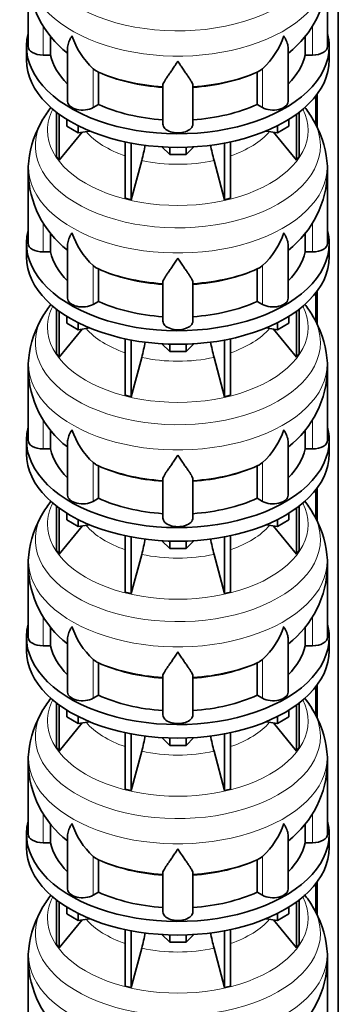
# Model space of a CAD drawing. Header units: millimetres. Extents: x 166 to 762, y -3331 to 2215.
# Tile 6 of 24: x 569 to 761, y -2725 to -2133. Entities that reach past the tile are written whole.
import ezdxf

# ---------------------------------------------------------------- set-up
doc = ezdxf.new("R2010")
doc.units = ezdxf.units.MM
doc.layers.add('LOW_134-16', color=7, linetype='Continuous')
doc.layers.add('VSI134_DIFFUSORE', color=7, linetype='Continuous')

# ---------------------------------------------------------------- blocks, each defined once
blk = doc.blocks.new('SE4')
at = {"layer": 'LOW_134-16', "color": 7, "linetype": 'Continuous', "lineweight": 35}
for p, q in [((760.76, -3064.04), (760.76, -1157.18)), ((748.01, -2177.83), (748.01, -2197.73)), ((747.26, -2178.82), (747.26, -2196.25)), ((748.01, -2296.22), (748.01, -2316.12)), ((747.26, -2297.21), (747.26, -2314.64)), ((748.01, -2414.62), (748.01, -2434.51)), ((747.26, -2415.61), (747.26, -2433.04)), ((748.01, -2533.01), (748.01, -2552.91)), ((747.26, -2534), (747.26, -2551.43)), ((748.01, -2651.4), (748.01, -2671.3)), ((747.26, -2652.39), (747.26, -2669.82))]:
    blk.add_line(p, q, dxfattribs=at)
at = {"layer": 'VSI134_DIFFUSORE', "color": 7, "linetype": 'Continuous', "lineweight": 35}
for p, q in [((574.33, -2105.96), (574.33, -2149.02)), ((754.33, -2149.02), (754.33, -2105.96)), ((587.86, -2154.22), (587.86, -2142.76)), ((740.8, -2142.77), (740.8, -2154.22)), ((573.33, -2149.02), (573.33, -2157.18)), ((583.33, -2154.22), (587.86, -2154.22)), ((598.06, -2149.92), (598.06, -2182.09)), ((730.61, -2182.09), (730.61, -2149.95)), ((740.8, -2154.22), (745.33, -2154.22)), ((755.33, -2157.18), (755.33, -2149.02)), ((614.84, -2163.47), (613.42, -2162.42)), ((616.62, -2183.91), (616.62, -2164.44)), ((712.04, -2164.44), (712.04, -2183.91)), ((715.24, -2162.42), (713.82, -2163.47)), ((655.33, -2195.79), (655.33, -2172.44)), ((673.33, -2195.79), (673.33, -2172.44)), ((613.42, -2185.76), (616.62, -2183.91)), ((712.04, -2183.91), (715.24, -2185.76)), ((591.5, -2188.69), (591.5, -2215.36)), ((593.03, -2189.83), (593.03, -2217.5)), ((735.63, -2189.83), (735.63, -2217.5)), ((737.16, -2188.69), (737.16, -2215.36)), ((597.58, -2196.95), (597.58, -2192.89)), ((731.09, -2196.95), (731.09, -2192.89)), ((593.03, -2217.5), (606.9, -2200.58)), ((604.52, -2200.95), (597.58, -2196.95)), ((604.52, -2200.95), (604.52, -2196.78)), ((611.34, -2199.9), (604.52, -2200.95)), ((724.15, -2200.95), (717.32, -2199.9)), ((721.77, -2200.58), (735.63, -2217.5)), ((724.15, -2200.95), (724.15, -2196.78)), ((731.09, -2196.95), (724.15, -2200.95)), ((632.64, -2206.43), (632.64, -2240.36)), ((636.33, -2207.17), (636.33, -2241.25)), ((692.33, -2207.17), (692.33, -2241.25)), ((696.03, -2206.43), (696.03, -2240.36)), ((659.42, -2214.08), (654.77, -2209.43)), ((659.42, -2214.08), (659.42, -2209.65)), ((673.89, -2209.43), (669.24, -2214.08)), ((669.24, -2214.08), (669.24, -2209.65)), ((591.5, -2215.36), (593.03, -2217.5)), ((636.33, -2241.25), (642.61, -2217.63)), ((669.24, -2214.08), (659.42, -2214.08)), ((686.06, -2217.63), (692.33, -2241.25)), ((735.63, -2217.5), (737.16, -2215.36)), ((574.33, -2224.36), (574.33, -2267.41)), ((754.33, -2267.41), (754.33, -2224.36)), ((632.64, -2240.36), (636.33, -2241.25)), ((692.33, -2241.25), (696.03, -2240.36)), ((587.86, -2272.61), (587.86, -2261.15)), ((740.8, -2261.16), (740.8, -2272.61)), ((573.33, -2267.41), (573.33, -2275.58)), ((583.33, -2272.61), (587.86, -2272.61)), ((598.06, -2268.32), (598.06, -2300.48)), ((730.61, -2300.48), (730.61, -2268.34)), ((740.8, -2272.61), (745.33, -2272.61)), ((755.33, -2275.58), (755.33, -2267.41)), ((614.84, -2281.86), (613.42, -2280.81)), ((616.62, -2302.31), (616.62, -2282.83)), ((712.04, -2282.83), (712.04, -2302.31)), ((715.24, -2280.81), (713.82, -2281.86)), ((655.33, -2314.18), (655.33, -2290.83)), ((673.33, -2314.18), (673.33, -2290.83)), ((613.42, -2304.15), (616.62, -2302.31)), ((712.04, -2302.31), (715.24, -2304.15)), ((591.5, -2307.08), (591.5, -2333.76)), ((593.03, -2308.23), (593.03, -2335.89)), ((735.63, -2308.23), (735.63, -2335.89)), ((737.16, -2307.08), (737.16, -2333.76)), ((597.58, -2315.34), (597.58, -2311.28)), ((731.09, -2315.34), (731.09, -2311.28)), ((593.03, -2335.89), (606.9, -2318.98)), ((604.52, -2319.34), (597.58, -2315.34)), ((604.52, -2319.34), (604.52, -2315.17)), ((611.34, -2318.29), (604.52, -2319.34)), ((724.15, -2319.34), (717.32, -2318.29)), ((721.77, -2318.98), (735.63, -2335.89)), ((724.15, -2319.34), (724.15, -2315.17)), ((731.09, -2315.34), (724.15, -2319.34)), ((632.64, -2324.83), (632.64, -2358.75)), ((636.33, -2325.57), (636.33, -2359.64)), ((692.33, -2325.57), (692.33, -2359.64)), ((696.03, -2324.83), (696.03, -2358.75)), ((659.42, -2332.48), (654.77, -2327.83)), ((659.42, -2332.48), (659.42, -2328.04)), ((673.89, -2327.83), (669.24, -2332.48)), ((669.24, -2332.48), (669.24, -2328.04)), ((591.5, -2333.76), (593.03, -2335.89)), ((636.33, -2359.64), (642.61, -2336.02)), ((669.24, -2332.48), (659.42, -2332.48)), ((686.06, -2336.02), (692.33, -2359.64)), ((735.63, -2335.89), (737.16, -2333.76)), ((574.33, -2342.75), (574.33, -2385.8)), ((754.33, -2385.8), (754.33, -2342.75)), ((632.64, -2358.75), (636.33, -2359.64)), ((692.33, -2359.64), (696.03, -2358.75)), ((587.86, -2391), (587.86, -2379.54)), ((740.8, -2379.55), (740.8, -2391)), ((573.33, -2385.8), (573.33, -2393.97)), ((583.33, -2391), (587.86, -2391)), ((598.06, -2386.71), (598.06, -2418.87)), ((730.61, -2418.87), (730.61, -2386.73)), ((740.8, -2391), (745.33, -2391)), ((755.33, -2393.97), (755.33, -2385.8)), ((614.84, -2400.25), (613.42, -2399.2)), ((616.62, -2420.7), (616.62, -2401.22)), ((712.04, -2401.22), (712.04, -2420.7)), ((715.24, -2399.2), (713.82, -2400.25)), ((655.33, -2432.57), (655.33, -2409.22)), ((673.33, -2432.57), (673.33, -2409.22)), ((613.42, -2422.55), (616.62, -2420.7)), ((712.04, -2420.7), (715.24, -2422.55)), ((591.5, -2425.47), (591.5, -2452.15)), ((593.03, -2426.62), (593.03, -2454.28)), ((735.63, -2426.62), (735.63, -2454.28)), ((737.16, -2425.47), (737.16, -2452.15)), ((597.58, -2433.73), (597.58, -2429.67)), ((731.09, -2433.73), (731.09, -2429.67)), ((593.03, -2454.28), (606.9, -2437.37)), ((604.52, -2437.74), (597.58, -2433.73)), ((604.52, -2437.74), (604.52, -2433.56)), ((611.34, -2436.68), (604.52, -2437.74)), ((724.15, -2437.74), (717.32, -2436.68)), ((721.77, -2437.37), (735.63, -2454.28)), ((724.15, -2437.74), (724.15, -2433.56)), ((731.09, -2433.73), (724.15, -2437.74)), ((632.64, -2443.22), (632.64, -2477.15)), ((636.33, -2443.96), (636.33, -2478.03)), ((692.33, -2443.96), (692.33, -2478.03)), ((696.03, -2443.22), (696.03, -2477.15)), ((659.42, -2450.87), (654.77, -2446.22)), ((659.42, -2450.87), (659.42, -2446.43)), ((673.89, -2446.22), (669.24, -2450.87)), ((669.24, -2450.87), (669.24, -2446.43)), ((591.5, -2452.15), (593.03, -2454.28)), ((636.33, -2478.03), (642.61, -2454.41)), ((669.24, -2450.87), (659.42, -2450.87)), ((686.06, -2454.41), (692.33, -2478.03)), ((735.63, -2454.28), (737.16, -2452.15)), ((574.33, -2461.14), (574.33, -2504.2)), ((754.33, -2504.2), (754.33, -2461.14)), ((632.64, -2477.15), (636.33, -2478.03)), ((692.33, -2478.03), (696.03, -2477.15)), ((587.86, -2509.39), (587.86, -2497.93)), ((740.8, -2497.94), (740.8, -2509.39)), ((573.33, -2504.2), (573.33, -2512.36)), ((583.33, -2509.39), (587.86, -2509.39)), ((598.06, -2505.1), (598.06, -2537.26)), ((730.61, -2537.26), (730.61, -2505.12)), ((740.8, -2509.39), (745.33, -2509.39)), ((755.33, -2512.36), (755.33, -2504.2)), ((614.84, -2518.64), (613.42, -2517.59)), ((616.62, -2539.09), (616.62, -2519.61)), ((712.04, -2519.61), (712.04, -2539.09)), ((715.24, -2517.59), (713.82, -2518.64)), ((655.33, -2550.96), (655.33, -2527.61)), ((673.33, -2550.96), (673.33, -2527.61)), ((613.42, -2540.94), (616.62, -2539.09)), ((712.04, -2539.09), (715.24, -2540.94)), ((591.5, -2543.86), (591.5, -2570.54)), ((593.03, -2545.01), (593.03, -2572.67)), ((735.63, -2545.01), (735.63, -2572.67)), ((737.16, -2543.86), (737.16, -2570.54)), ((597.58, -2552.12), (597.58, -2548.07)), ((731.09, -2552.12), (731.09, -2548.07)), ((593.03, -2572.67), (606.9, -2555.76)), ((604.52, -2556.13), (597.58, -2552.12)), ((604.52, -2556.13), (604.52, -2551.95)), ((611.34, -2555.07), (604.52, -2556.13)), ((724.15, -2556.13), (717.32, -2555.07)), ((721.77, -2555.76), (735.63, -2572.67)), ((724.15, -2556.13), (724.15, -2551.95)), ((731.09, -2552.12), (724.15, -2556.13)), ((632.64, -2561.61), (632.64, -2595.54)), ((636.33, -2562.35), (636.33, -2596.42)), ((692.33, -2562.35), (692.33, -2596.42)), ((696.03, -2561.61), (696.03, -2595.54)), ((659.42, -2569.26), (654.77, -2564.61)), ((659.42, -2569.26), (659.42, -2564.82)), ((673.89, -2564.61), (669.24, -2569.26)), ((669.24, -2569.26), (669.24, -2564.82)), ((591.5, -2570.54), (593.03, -2572.67)), ((636.33, -2596.42), (642.61, -2572.8)), ((669.24, -2569.26), (659.42, -2569.26)), ((686.06, -2572.8), (692.33, -2596.42)), ((735.63, -2572.67), (737.16, -2570.54)), ((574.33, -2579.53), (574.33, -2622.59)), ((754.33, -2622.59), (754.33, -2579.53)), ((632.64, -2595.54), (636.33, -2596.42)), ((692.33, -2596.42), (696.03, -2595.54)), ((587.86, -2627.78), (587.86, -2616.33)), ((740.8, -2616.33), (740.8, -2627.78)), ((573.33, -2622.59), (573.33, -2630.75)), ((583.33, -2627.78), (587.86, -2627.78)), ((598.06, -2623.49), (598.06, -2655.66)), ((730.61, -2655.66), (730.61, -2623.52)), ((740.8, -2627.78), (745.33, -2627.78)), ((755.33, -2630.75), (755.33, -2622.59)), ((614.84, -2637.03), (613.42, -2635.98)), ((616.62, -2657.48), (616.62, -2638)), ((712.04, -2638), (712.04, -2657.48)), ((715.24, -2635.98), (713.82, -2637.03)), ((655.33, -2669.35), (655.33, -2646.01)), ((673.33, -2669.35), (673.33, -2646.01)), ((613.42, -2659.33), (616.62, -2657.48)), ((712.04, -2657.48), (715.24, -2659.33)), ((591.5, -2662.25), (591.5, -2688.93)), ((593.03, -2663.4), (593.03, -2691.07)), ((735.63, -2663.4), (735.63, -2691.07)), ((737.16, -2662.25), (737.16, -2688.93)), ((597.58, -2670.51), (597.58, -2666.46)), ((731.09, -2670.51), (731.09, -2666.46)), ((593.03, -2691.07), (606.9, -2674.15)), ((604.52, -2674.52), (597.58, -2670.51)), ((604.52, -2674.52), (604.52, -2670.35)), ((611.34, -2673.46), (604.52, -2674.52)), ((724.15, -2674.52), (717.32, -2673.46)), ((721.77, -2674.15), (735.63, -2691.07)), ((724.15, -2674.52), (724.15, -2670.35)), ((731.09, -2670.51), (724.15, -2674.52)), ((632.64, -2680), (632.64, -2713.93)), ((636.33, -2680.74), (636.33, -2714.81)), ((692.33, -2680.74), (692.33, -2714.81)), ((696.03, -2680), (696.03, -2713.93)), ((659.42, -2687.65), (654.77, -2683)), ((659.42, -2687.65), (659.42, -2683.22)), ((673.89, -2683), (669.24, -2687.65)), ((669.24, -2687.65), (669.24, -2683.22)), ((591.5, -2688.93), (593.03, -2691.07)), ((636.33, -2714.81), (642.61, -2691.19)), ((669.24, -2687.65), (659.42, -2687.65)), ((686.06, -2691.19), (692.33, -2714.81)), ((735.63, -2691.07), (737.16, -2688.93)), ((574.33, -2697.92), (574.33, -2740.98)), ((754.33, -2740.98), (754.33, -2697.92)), ((632.64, -2713.93), (636.33, -2714.81)), ((692.33, -2714.81), (696.03, -2713.93))]:
    blk.add_line(p, q, dxfattribs=at)
at = {"layer": 'VSI134_DIFFUSORE', "color": 4, "linetype": 'Continuous', "lineweight": 9}
for p, q in [((583.33, -2154.22), (583.33, -2136.41)), ((745.33, -2154.22), (745.33, -2136.42)), ((613.42, -2185.76), (613.42, -2162.42)), ((715.24, -2185.76), (715.24, -2162.42)), ((583.33, -2272.61), (583.33, -2254.8)), ((745.33, -2272.61), (745.33, -2254.81)), ((613.42, -2304.15), (613.42, -2280.81)), ((715.24, -2304.15), (715.24, -2280.81)), ((583.33, -2391), (583.33, -2373.2)), ((745.33, -2391), (745.33, -2373.2)), ((613.42, -2422.55), (613.42, -2399.2)), ((715.24, -2422.55), (715.24, -2399.2)), ((583.33, -2509.39), (583.33, -2491.59)), ((745.33, -2509.39), (745.33, -2491.6)), ((613.42, -2540.94), (613.42, -2517.59)), ((715.24, -2540.94), (715.24, -2517.59)), ((583.33, -2627.78), (583.33, -2609.98)), ((745.33, -2627.78), (745.33, -2609.99)), ((613.42, -2659.33), (613.42, -2635.98)), ((715.24, -2659.33), (715.24, -2635.98))]:
    blk.add_line(p, q, dxfattribs=at)
at = {"layer": 'VSI134_DIFFUSORE', "color": 7, "linetype": 'Continuous', "lineweight": 35}
for centre, radius, start, end in [((635.65, -2104.79), 61.28, 181.31393, 231.99734), ((693.18, -2104.92), 61.06, 307.95465, 359.01897), ((645.92, -2127.46), 47.73, 198.63732, 227.08568), ((682.74, -2127.46), 47.73, 312.91434, 341.36277), ((622.75, -2151.08), 14.7, 237.45087, 245.35655), ((705.91, -2151.08), 14.7, 294.64345, 302.54913), ((642.41, -2227.57), 68.62, 142.4181, 149.54128), ((684.8, -2228.89), 70.59, 30.92645, 37.90303), ((636.04, -2224.57), 61.62, 148.94148, 173.80604), ((693.03, -2224.22), 61.14, 5.92557, 31.17693), ((552.76, -2193.31), 93.08, 344.85704, 350.81094), ((774.59, -2193.52), 91.75, 189.18097, 195.23149), ((611.85, -2223.54), 37.48, 171.39319, 181.60627), ((727.49, -2222.75), 26.8, 356.563, 10.38276), ((635.65, -2223.18), 61.28, 181.31393, 231.99734), ((693.18, -2223.31), 61.06, 307.95465, 359.01897), ((645.92, -2245.85), 47.73, 198.63732, 227.08568), ((682.74, -2245.85), 47.73, 312.91434, 341.36277), ((622.75, -2269.47), 14.7, 237.45087, 245.35655), ((705.91, -2269.47), 14.7, 294.64345, 302.54913), ((642.41, -2345.96), 68.62, 142.4181, 149.54128), ((684.8, -2347.28), 70.59, 30.92645, 37.90303), ((636.04, -2342.97), 61.62, 148.94148, 173.80604), ((693.03, -2342.62), 61.14, 5.92557, 31.17693), ((552.76, -2311.7), 93.08, 344.85704, 350.81094), ((774.59, -2311.91), 91.75, 189.18097, 195.23149), ((611.85, -2341.93), 37.48, 171.39319, 181.60627), ((727.49, -2341.14), 26.8, 356.563, 10.38276), ((635.65, -2341.57), 61.28, 181.31393, 231.99734), ((693.18, -2341.71), 61.06, 307.95465, 359.01897), ((645.92, -2364.24), 47.73, 198.63732, 227.08568), ((682.74, -2364.24), 47.73, 312.91434, 341.36277), ((622.75, -2387.86), 14.7, 237.45087, 245.35655), ((705.91, -2387.86), 14.7, 294.64345, 302.54913), ((642.41, -2464.35), 68.62, 142.4181, 149.54128), ((684.8, -2465.68), 70.59, 30.92645, 37.90303), ((636.04, -2461.36), 61.62, 148.94148, 173.80604), ((693.03, -2461.01), 61.14, 5.92557, 31.17693), ((552.76, -2430.1), 93.08, 344.85704, 350.81094), ((774.59, -2430.3), 91.75, 189.18097, 195.23149), ((611.85, -2460.32), 37.48, 171.39319, 181.60627), ((727.49, -2459.54), 26.8, 356.563, 10.38276), ((635.65, -2459.97), 61.28, 181.31393, 231.99734), ((693.18, -2460.1), 61.06, 307.95465, 359.01897), ((645.92, -2482.63), 47.73, 198.63732, 227.08568), ((682.74, -2482.63), 47.73, 312.91434, 341.36277), ((622.75, -2506.25), 14.7, 237.45087, 245.35655), ((705.91, -2506.25), 14.7, 294.64345, 302.54913), ((642.41, -2582.74), 68.62, 142.4181, 149.54128), ((684.8, -2584.07), 70.59, 30.92645, 38.04044), ((636.04, -2579.75), 61.62, 148.94148, 173.80604), ((693.03, -2579.4), 61.14, 5.92557, 31.17693), ((552.76, -2548.49), 93.08, 344.85704, 350.81094), ((774.59, -2548.7), 91.75, 189.18097, 195.23149), ((611.85, -2578.71), 37.48, 171.39319, 181.60627), ((727.49, -2577.93), 26.8, 356.563, 10.38276), ((635.65, -2578.36), 61.28, 181.31393, 231.99734), ((693.18, -2578.49), 61.06, 307.95465, 359.01897), ((645.92, -2601.03), 47.73, 198.63732, 227.08568), ((682.74, -2601.03), 47.73, 312.91434, 341.36277), ((622.75, -2624.64), 14.7, 237.45087, 245.35655), ((705.91, -2624.64), 14.7, 294.64345, 302.54913), ((642.41, -2701.13), 68.62, 142.4181, 149.54128), ((684.8, -2702.46), 70.59, 30.92645, 38.04044), ((636.04, -2698.14), 61.62, 148.94148, 173.80604), ((693.03, -2697.79), 61.14, 5.92557, 31.17693), ((552.76, -2666.88), 93.08, 344.85704, 350.81094), ((774.59, -2667.09), 91.75, 189.18097, 195.23149), ((611.85, -2697.1), 37.48, 171.39319, 181.60627), ((727.49, -2696.32), 26.8, 356.563, 10.38276), ((635.65, -2696.75), 61.28, 181.31393, 231.99734), ((693.18, -2696.88), 61.06, 307.95465, 359.01897)]:
    blk.add_arc(centre, radius, start, end, dxfattribs=at)
at = {"layer": 'VSI134_DIFFUSORE', "color": 4, "linetype": 'Continuous', "lineweight": 9}
for centre, major_axis, start_param, end_param in [((664.33, -2090.25), (85.67, 0), 2.814744, 6.283185), ((664.33, -2103), (-89.83, 0), 0, 3.208925), ((664.33, -2127.55), (-79.5, 0), 0.898849, 1.457346), ((664.33, -2127.55), (79.5, 0), 4.82584, 5.384336), ((664.33, -2199.45), (-78.3, 0), 0, 3.425204), ((664.33, -2199.45), (-78.3, 0), 5.999574, 6.283185), ((664.33, -2208.64), (85.67, 0), 2.814744, 6.283185), ((664.33, -2208.64), (85.67, 0), 0, 0.328778), ((664.33, -2184.33), (-61.63, 0), 0.463231, 1.030574), ((664.33, -2184.33), (61.63, 0), 5.252612, 5.819954), ((664.33, -2221.39), (-89.83, 0), 0, 3.208925), ((664.33, -2221.39), (-89.83, 0), 6.216038, 6.283185), ((664.33, -2184.33), (-61.63, 0), 1.210556, 1.931037), ((664.33, -2245.94), (-79.5, 0), 0.898849, 1.457346), ((664.33, -2245.94), (79.5, 0), 4.82584, 5.384336), ((664.33, -2317.84), (-78.3, 0), 0, 3.425204), ((664.33, -2317.84), (-78.3, 0), 5.999574, 6.283185), ((664.33, -2327.03), (85.67, 0), 2.814744, 6.283185), ((664.33, -2327.03), (85.67, 0), 0, 0.328778), ((664.33, -2302.72), (-61.63, 0), 0.463231, 1.030574), ((664.33, -2302.72), (61.63, 0), 5.252612, 5.819954), ((664.33, -2339.79), (-89.83, 0), 0, 3.208925), ((664.33, -2339.79), (-89.83, 0), 6.216038, 6.283185), ((664.33, -2302.72), (-61.63, 0), 1.210556, 1.931037), ((664.33, -2364.33), (-79.5, 0), 0.898849, 1.457346), ((664.33, -2364.33), (79.5, 0), 4.82584, 5.384336), ((664.33, -2436.23), (-78.3, 0), 0, 3.425204), ((664.33, -2436.23), (-78.3, 0), 5.999574, 6.283185), ((664.33, -2445.42), (85.67, 0), 2.814744, 6.283185), ((664.33, -2445.42), (85.67, 0), 0, 0.328778), ((664.33, -2421.11), (-61.63, 0), 0.463231, 1.030574), ((664.33, -2421.11), (61.63, 0), 5.252612, 5.819954), ((664.33, -2458.18), (-89.83, 0), 0, 3.208925), ((664.33, -2458.18), (-89.83, 0), 6.216038, 6.283185), ((664.33, -2421.11), (-61.63, 0), 1.210556, 1.931037), ((664.33, -2482.72), (-79.5, 0), 0.898849, 1.457346), ((664.33, -2482.72), (79.5, 0), 4.82584, 5.384336), ((664.33, -2554.62), (-78.3, 0), 0, 3.425204), ((664.33, -2554.62), (-78.3, 0), 5.999574, 6.283185), ((664.33, -2563.81), (85.67, 0), 2.814744, 6.283185), ((664.33, -2563.81), (85.67, 0), 0, 0.328778), ((664.33, -2539.5), (-61.63, 0), 0.463231, 1.030574), ((664.33, -2539.5), (61.63, 0), 5.252612, 5.819954), ((664.33, -2576.57), (-89.83, 0), 0, 3.208925), ((664.33, -2576.57), (-89.83, 0), 6.216038, 6.283185), ((664.33, -2539.5), (-61.63, 0), 1.210556, 1.931037), ((664.33, -2601.11), (-79.5, 0), 0.898849, 1.457346), ((664.33, -2601.11), (79.5, 0), 4.82584, 5.384336), ((664.33, -2673.01), (-78.3, 0), 0, 3.425204), ((664.33, -2673.01), (-78.3, 0), 5.999574, 6.283185), ((664.33, -2682.21), (85.67, 0), 2.814744, 6.283185), ((664.33, -2682.21), (85.67, 0), 0, 0.328778), ((664.33, -2657.9), (-61.63, 0), 0.463231, 1.030574), ((664.33, -2657.9), (61.63, 0), 5.252612, 5.819954), ((664.33, -2694.96), (-89.83, 0), 0, 3.208925), ((664.33, -2694.96), (-89.83, 0), 6.216038, 6.283185), ((664.33, -2657.9), (-61.63, 0), 1.210556, 1.931037)]:
    blk.add_ellipse(centre, major_axis=major_axis, ratio=0.57735, start_param=start_param, end_param=end_param, dxfattribs=at)
at = {"layer": 'VSI134_DIFFUSORE', "color": 7, "linetype": 'Continuous', "lineweight": 35}
for centre, major_axis, start_param, end_param in [((664.33, -2149.02), (91, 0), 2.993207, 6.283185), ((664.33, -2149.02), (91, 0), 0, 0.148386), ((583.33, -2149.02), (9, 0), 3.141593, 4.712389), ((664.33, -2149.02), (-77, 0), 0.117151, 0.534109), ((664.33, -2149.02), (77, 0), 5.749077, 6.166034), ((745.33, -2149.02), (-9, 0), 1.570796, 3.141593), ((664.33, -2157.18), (-91, 0), 0, 3.141593), ((664.33, -2129.54), (-77, 0), 0.902549, 1.453645), ((664.33, -2129.54), (77, 0), 4.82954, 5.380636), ((607.06, -2182.09), (9, 0), 3.141593, 5.497787), ((664.33, -2149.02), (-77, 0), 0.902549, 1.453645), ((664.33, -2149.02), (77, 0), 4.82954, 5.380636), ((721.61, -2182.09), (-9, 0), 0.785398, 3.141593), ((664.33, -2195.79), (-9, 0), 0, 3.141593), ((664.33, -2267.41), (91, 0), 2.993207, 6.283185), ((664.33, -2267.41), (91, 0), 0, 0.148386), ((583.33, -2267.41), (9, 0), 3.141593, 4.712389), ((664.33, -2267.41), (-77, 0), 0.117151, 0.534109), ((664.33, -2267.41), (77, 0), 5.749077, 6.166034), ((745.33, -2267.41), (-9, 0), 1.570796, 3.141593), ((664.33, -2275.58), (-91, 0), 0, 3.141593), ((664.33, -2247.94), (-77, 0), 0.902549, 1.453645), ((664.33, -2247.94), (77, 0), 4.82954, 5.380636), ((607.06, -2300.48), (9, 0), 3.141593, 5.497787), ((664.33, -2267.41), (-77, 0), 0.902549, 1.453645), ((664.33, -2267.41), (77, 0), 4.82954, 5.380636), ((721.61, -2300.48), (-9, 0), 0.785398, 3.141593), ((664.33, -2314.18), (-9, 0), 0, 3.141593), ((664.33, -2385.8), (91, 0), 2.993207, 6.283185), ((664.33, -2385.8), (91, 0), 0, 0.148386), ((583.33, -2385.8), (9, 0), 3.141593, 4.712389), ((664.33, -2385.8), (-77, 0), 0.117151, 0.534109), ((664.33, -2385.8), (77, 0), 5.749077, 6.166034), ((745.33, -2385.8), (-9, 0), 1.570796, 3.141593), ((664.33, -2393.97), (-91, 0), 0, 3.141593), ((664.33, -2366.33), (-77, 0), 0.902549, 1.453645), ((664.33, -2366.33), (77, 0), 4.82954, 5.380636), ((607.06, -2418.87), (9, 0), 3.141593, 5.497787), ((664.33, -2385.8), (-77, 0), 0.902549, 1.453645), ((664.33, -2385.8), (77, 0), 4.82954, 5.380636), ((721.61, -2418.87), (-9, 0), 0.785398, 3.141593), ((664.33, -2432.57), (-9, 0), 0, 3.141593), ((664.33, -2504.2), (91, 0), 2.993207, 6.283185), ((664.33, -2504.2), (91, 0), 0, 0.148386), ((583.33, -2504.2), (9, 0), 3.141593, 4.712389), ((664.33, -2504.2), (-77, 0), 0.117151, 0.534109), ((664.33, -2504.2), (77, 0), 5.749077, 6.166034), ((745.33, -2504.2), (-9, 0), 1.570796, 3.141593), ((664.33, -2512.36), (-91, 0), 0, 3.141593), ((664.33, -2484.72), (-77, 0), 0.902549, 1.453645), ((664.33, -2484.72), (77, 0), 4.82954, 5.380636), ((607.06, -2537.26), (9, 0), 3.141593, 5.497787), ((664.33, -2504.2), (-77, 0), 0.902549, 1.453645), ((664.33, -2504.2), (77, 0), 4.82954, 5.380636), ((721.61, -2537.26), (-9, 0), 0.785398, 3.141593), ((664.33, -2550.96), (-9, 0), 0, 3.141593), ((664.33, -2622.59), (91, 0), 2.993207, 6.283185), ((664.33, -2622.59), (91, 0), 0, 0.148386), ((583.33, -2622.59), (9, 0), 3.141593, 4.712389), ((664.33, -2622.59), (-77, 0), 0.117151, 0.534109), ((664.33, -2622.59), (77, 0), 5.749077, 6.166034), ((745.33, -2622.59), (-9, 0), 1.570796, 3.141593), ((664.33, -2630.75), (-91, 0), 0, 3.141593), ((664.33, -2603.11), (-77, 0), 0.902549, 1.453645), ((664.33, -2603.11), (77, 0), 4.82954, 5.380636), ((607.06, -2655.66), (9, 0), 3.141593, 5.497787), ((664.33, -2622.59), (-77, 0), 0.902549, 1.453645), ((664.33, -2622.59), (77, 0), 4.82954, 5.380636), ((721.61, -2655.66), (-9, 0), 0.785398, 3.141593), ((664.33, -2669.35), (-9, 0), 0, 3.141593)]:
    blk.add_ellipse(centre, major_axis=major_axis, ratio=0.57735, start_param=start_param, end_param=end_param, dxfattribs=at)
for points, knots in [([(598.06, -2149.95), (598.06, -2149.79), (598.06, -2149.63), (598.15, -2148.45), (598.43, -2147.4), (599.1, -2145.72), (599.37, -2145.15), (599.82, -2144.26), (599.98, -2143.96), (600.24, -2143.5), (600.37, -2143.26), (600.51, -2143.03), (600.6, -2142.87), (600.65, -2142.79), (600.69, -2142.71)], [0.4600931, 0.4600931, 0.4600931, 0.4600931, 0.5, 0.5, 0.75, 0.75, 0.875, 0.875, 0.9375, 0.9375, 0.96875, 0.984375, 0.984375, 1, 1, 1, 1]), ([(730.61, -2149.96), (730.61, -2149.8), (730.6, -2149.65), (730.56, -2148.99), (730.47, -2148.47), (730.2, -2147.41), (730.02, -2146.86), (729.57, -2145.74), (729.3, -2145.16), (728.84, -2144.26), (728.68, -2143.96), (728.43, -2143.5), (728.34, -2143.34), (728.16, -2143.03), (728.07, -2142.87), (727.97, -2142.71)], [0.4604904, 0.4604904, 0.4604904, 0.4604904, 0.5, 0.5, 0.625, 0.625, 0.75, 0.75, 0.875, 0.875, 0.9375, 0.9375, 0.96875, 0.96875, 1, 1, 1, 1]), ([(664.33, -2157.93), (664.2, -2158.14), (664.07, -2158.36), (663.8, -2158.78), (663.67, -2158.98), (663.27, -2159.6), (663.01, -2160.01), (662.22, -2161.2), (661.7, -2161.96), (660.69, -2163.44), (660.19, -2164.15), (659.25, -2165.5), (658.8, -2166.15), (657.95, -2167.37), (657.55, -2167.95), (657.01, -2168.77), (656.84, -2169.03), (656.52, -2169.55), (656.37, -2169.8), (655.96, -2170.52), (655.73, -2170.96), (655.42, -2171.76), (655.33, -2172.12), (655.33, -2172.44)], [0, 0, 0, 0, 0.03125, 0.03125, 0.0625, 0.0625, 0.125, 0.125, 0.25, 0.25, 0.375, 0.375, 0.5, 0.5, 0.625, 0.625, 0.6875, 0.6875, 0.75, 0.75, 0.875, 0.875, 1, 1, 1, 1]), ([(673.33, -2172.44), (673.33, -2172.12), (673.24, -2171.76), (672.93, -2170.96), (672.71, -2170.52), (672.3, -2169.8), (672.15, -2169.55), (671.82, -2169.04), (671.65, -2168.77), (671.11, -2167.95), (670.72, -2167.37), (669.87, -2166.15), (669.42, -2165.51), (668.47, -2164.16), (667.98, -2163.44), (666.96, -2161.97), (666.45, -2161.2), (665.66, -2160.01), (665.4, -2159.6), (665, -2158.98), (664.86, -2158.78), (664.6, -2158.36), (664.46, -2158.14), (664.33, -2157.93)], [0, 0, 0, 0, 0.125, 0.125, 0.25, 0.25, 0.3125, 0.3125, 0.375, 0.375, 0.5, 0.5, 0.625, 0.625, 0.75, 0.75, 0.875, 0.875, 0.9375, 0.9375, 0.96875, 0.96875, 1, 1, 1, 1]), ([(598.06, -2268.34), (598.06, -2268.18), (598.06, -2268.02), (598.15, -2266.84), (598.43, -2265.79), (599.1, -2264.12), (599.37, -2263.54), (599.82, -2262.65), (599.98, -2262.35), (600.24, -2261.89), (600.37, -2261.66), (600.51, -2261.42), (600.6, -2261.26), (600.65, -2261.18), (600.69, -2261.1)], [0.4600931, 0.4600931, 0.4600931, 0.4600931, 0.5, 0.5, 0.75, 0.75, 0.875, 0.875, 0.9375, 0.9375, 0.96875, 0.984375, 0.984375, 1, 1, 1, 1]), ([(730.61, -2268.35), (730.61, -2268.2), (730.6, -2268.04), (730.56, -2267.38), (730.47, -2266.87), (730.2, -2265.81), (730.02, -2265.26), (729.57, -2264.13), (729.3, -2263.55), (728.84, -2262.65), (728.68, -2262.35), (728.43, -2261.89), (728.34, -2261.73), (728.16, -2261.42), (728.07, -2261.26), (727.97, -2261.1)], [0.4604904, 0.4604904, 0.4604904, 0.4604904, 0.5, 0.5, 0.625, 0.625, 0.75, 0.75, 0.875, 0.875, 0.9375, 0.9375, 0.96875, 0.96875, 1, 1, 1, 1]), ([(664.33, -2276.32), (664.2, -2276.54), (664.07, -2276.75), (663.8, -2277.17), (663.67, -2277.38), (663.27, -2277.99), (663.01, -2278.4), (662.22, -2279.59), (661.7, -2280.35), (660.69, -2281.83), (660.19, -2282.54), (659.25, -2283.9), (658.8, -2284.54), (657.95, -2285.76), (657.55, -2286.34), (657.01, -2287.16), (656.84, -2287.43), (656.52, -2287.94), (656.37, -2288.19), (655.96, -2288.91), (655.73, -2289.35), (655.42, -2290.15), (655.33, -2290.51), (655.33, -2290.83)], [0, 0, 0, 0, 0.03125, 0.03125, 0.0625, 0.0625, 0.125, 0.125, 0.25, 0.25, 0.375, 0.375, 0.5, 0.5, 0.625, 0.625, 0.6875, 0.6875, 0.75, 0.75, 0.875, 0.875, 1, 1, 1, 1]), ([(673.33, -2290.83), (673.33, -2290.51), (673.24, -2290.15), (672.93, -2289.35), (672.71, -2288.91), (672.3, -2288.19), (672.15, -2287.94), (671.82, -2287.43), (671.65, -2287.16), (671.11, -2286.34), (670.72, -2285.76), (669.87, -2284.54), (669.42, -2283.9), (668.47, -2282.55), (667.98, -2281.84), (666.96, -2280.36), (666.45, -2279.59), (665.66, -2278.4), (665.4, -2277.99), (665, -2277.38), (664.86, -2277.17), (664.6, -2276.75), (664.46, -2276.54), (664.33, -2276.32)], [0, 0, 0, 0, 0.125, 0.125, 0.25, 0.25, 0.3125, 0.3125, 0.375, 0.375, 0.5, 0.5, 0.625, 0.625, 0.75, 0.75, 0.875, 0.875, 0.9375, 0.9375, 0.96875, 0.96875, 1, 1, 1, 1]), ([(598.06, -2386.73), (598.06, -2386.57), (598.06, -2386.41), (598.15, -2385.23), (598.43, -2384.18), (599.1, -2382.51), (599.37, -2381.93), (599.82, -2381.04), (599.98, -2380.74), (600.24, -2380.28), (600.37, -2380.05), (600.51, -2379.81), (600.6, -2379.66), (600.65, -2379.57), (600.69, -2379.5)], [0.4600931, 0.4600931, 0.4600931, 0.4600931, 0.5, 0.5, 0.75, 0.75, 0.875, 0.875, 0.9375, 0.9375, 0.96875, 0.984375, 0.984375, 1, 1, 1, 1]), ([(730.61, -2386.74), (730.61, -2386.59), (730.6, -2386.43), (730.56, -2385.77), (730.47, -2385.26), (730.2, -2384.2), (730.02, -2383.65), (729.57, -2382.52), (729.3, -2381.94), (728.84, -2381.05), (728.68, -2380.74), (728.43, -2380.28), (728.34, -2380.13), (728.16, -2379.81), (728.07, -2379.65), (727.97, -2379.5)], [0.4604904, 0.4604904, 0.4604904, 0.4604904, 0.5, 0.5, 0.625, 0.625, 0.75, 0.75, 0.875, 0.875, 0.9375, 0.9375, 0.96875, 0.96875, 1, 1, 1, 1]), ([(664.33, -2394.72), (664.2, -2394.93), (664.07, -2395.14), (663.8, -2395.56), (663.67, -2395.77), (663.27, -2396.38), (663.01, -2396.79), (662.22, -2397.98), (661.7, -2398.75), (660.69, -2400.22), (660.19, -2400.94), (659.25, -2402.29), (658.8, -2402.93), (657.95, -2404.15), (657.55, -2404.73), (657.01, -2405.55), (656.84, -2405.82), (656.52, -2406.33), (656.37, -2406.58), (655.96, -2407.3), (655.73, -2407.74), (655.42, -2408.54), (655.33, -2408.9), (655.33, -2409.22)], [0, 0, 0, 0, 0.03125, 0.03125, 0.0625, 0.0625, 0.125, 0.125, 0.25, 0.25, 0.375, 0.375, 0.5, 0.5, 0.625, 0.625, 0.6875, 0.6875, 0.75, 0.75, 0.875, 0.875, 1, 1, 1, 1]), ([(673.33, -2409.22), (673.33, -2408.9), (673.24, -2408.54), (672.93, -2407.74), (672.71, -2407.3), (672.3, -2406.59), (672.15, -2406.33), (671.82, -2405.82), (671.65, -2405.55), (671.11, -2404.73), (670.72, -2404.16), (669.87, -2402.93), (669.42, -2402.29), (668.47, -2400.94), (667.98, -2400.23), (666.96, -2398.75), (666.45, -2397.98), (665.66, -2396.79), (665.4, -2396.39), (665, -2395.77), (664.86, -2395.56), (664.6, -2395.14), (664.46, -2394.93), (664.33, -2394.72)], [0, 0, 0, 0, 0.125, 0.125, 0.25, 0.25, 0.3125, 0.3125, 0.375, 0.375, 0.5, 0.5, 0.625, 0.625, 0.75, 0.75, 0.875, 0.875, 0.9375, 0.9375, 0.96875, 0.96875, 1, 1, 1, 1]), ([(598.06, -2505.12), (598.06, -2504.96), (598.06, -2504.8), (598.15, -2503.62), (598.43, -2502.57), (599.1, -2500.9), (599.37, -2500.33), (599.82, -2499.43), (599.98, -2499.13), (600.24, -2498.67), (600.37, -2498.44), (600.51, -2498.2), (600.6, -2498.05), (600.65, -2497.97), (600.69, -2497.89)], [0.4600931, 0.4600931, 0.4600931, 0.4600931, 0.5, 0.5, 0.75, 0.75, 0.875, 0.875, 0.9375, 0.9375, 0.96875, 0.984375, 0.984375, 1, 1, 1, 1]), ([(730.61, -2505.14), (730.61, -2504.98), (730.6, -2504.82), (730.56, -2504.16), (730.47, -2503.65), (730.2, -2502.59), (730.02, -2502.04), (729.57, -2500.91), (729.3, -2500.33), (728.84, -2499.44), (728.68, -2499.14), (728.43, -2498.67), (728.34, -2498.52), (728.16, -2498.2), (728.07, -2498.05), (727.97, -2497.89)], [0.4604904, 0.4604904, 0.4604904, 0.4604904, 0.5, 0.5, 0.625, 0.625, 0.75, 0.75, 0.875, 0.875, 0.9375, 0.9375, 0.96875, 0.96875, 1, 1, 1, 1]), ([(664.33, -2513.11), (664.2, -2513.32), (664.07, -2513.53), (663.8, -2513.95), (663.67, -2514.16), (663.27, -2514.78), (663.01, -2515.18), (662.22, -2516.37), (661.7, -2517.14), (660.69, -2518.62), (660.19, -2519.33), (659.25, -2520.68), (658.8, -2521.32), (657.95, -2522.54), (657.55, -2523.12), (657.01, -2523.94), (656.84, -2524.21), (656.52, -2524.73), (656.37, -2524.98), (655.96, -2525.7), (655.73, -2526.13), (655.42, -2526.93), (655.33, -2527.29), (655.33, -2527.61)], [0, 0, 0, 0, 0.03125, 0.03125, 0.0625, 0.0625, 0.125, 0.125, 0.25, 0.25, 0.375, 0.375, 0.5, 0.5, 0.625, 0.625, 0.6875, 0.6875, 0.75, 0.75, 0.875, 0.875, 1, 1, 1, 1]), ([(673.33, -2527.61), (673.33, -2527.29), (673.24, -2526.93), (672.93, -2526.14), (672.71, -2525.7), (672.3, -2524.98), (672.15, -2524.73), (671.82, -2524.21), (671.65, -2523.95), (671.11, -2523.13), (670.72, -2522.55), (669.87, -2521.33), (669.42, -2520.68), (668.47, -2519.33), (667.98, -2518.62), (666.96, -2517.14), (666.45, -2516.38), (665.66, -2515.18), (665.4, -2514.78), (665, -2514.16), (664.86, -2513.95), (664.6, -2513.53), (664.46, -2513.32), (664.33, -2513.11)], [0, 0, 0, 0, 0.125, 0.125, 0.25, 0.25, 0.3125, 0.3125, 0.375, 0.375, 0.5, 0.5, 0.625, 0.625, 0.75, 0.75, 0.875, 0.875, 0.9375, 0.9375, 0.96875, 0.96875, 1, 1, 1, 1]), ([(598.06, -2623.51), (598.06, -2623.36), (598.06, -2623.19), (598.15, -2622.02), (598.43, -2620.97), (599.1, -2619.29), (599.37, -2618.72), (599.82, -2617.83), (599.98, -2617.53), (600.24, -2617.06), (600.37, -2616.83), (600.51, -2616.6), (600.6, -2616.44), (600.65, -2616.36), (600.69, -2616.28)], [0.4600931, 0.4600931, 0.4600931, 0.4600931, 0.5, 0.5, 0.75, 0.75, 0.875, 0.875, 0.9375, 0.9375, 0.96875, 0.984375, 0.984375, 1, 1, 1, 1]), ([(730.61, -2623.53), (730.61, -2623.37), (730.6, -2623.22), (730.56, -2622.56), (730.47, -2622.04), (730.2, -2620.98), (730.02, -2620.43), (729.57, -2619.3), (729.3, -2618.73), (728.84, -2617.83), (728.68, -2617.53), (728.43, -2617.07), (728.34, -2616.91), (728.16, -2616.6), (728.07, -2616.44), (727.97, -2616.28)], [0.4604904, 0.4604904, 0.4604904, 0.4604904, 0.5, 0.5, 0.625, 0.625, 0.75, 0.75, 0.875, 0.875, 0.9375, 0.9375, 0.96875, 0.96875, 1, 1, 1, 1]), ([(664.33, -2631.5), (664.2, -2631.71), (664.07, -2631.92), (663.8, -2632.34), (663.67, -2632.55), (663.27, -2633.17), (663.01, -2633.57), (662.22, -2634.76), (661.7, -2635.53), (660.69, -2637.01), (660.19, -2637.72), (659.25, -2639.07), (658.8, -2639.72), (657.95, -2640.94), (657.55, -2641.52), (657.01, -2642.34), (656.84, -2642.6), (656.52, -2643.12), (656.37, -2643.37), (655.96, -2644.09), (655.73, -2644.53), (655.42, -2645.33), (655.33, -2645.69), (655.33, -2646.01)], [0, 0, 0, 0, 0.03125, 0.03125, 0.0625, 0.0625, 0.125, 0.125, 0.25, 0.25, 0.375, 0.375, 0.5, 0.5, 0.625, 0.625, 0.6875, 0.6875, 0.75, 0.75, 0.875, 0.875, 1, 1, 1, 1]), ([(673.33, -2646.01), (673.33, -2645.69), (673.24, -2645.33), (672.93, -2644.53), (672.71, -2644.09), (672.3, -2643.37), (672.15, -2643.12), (671.82, -2642.6), (671.65, -2642.34), (671.11, -2641.52), (670.72, -2640.94), (669.87, -2639.72), (669.42, -2639.08), (668.47, -2637.72), (667.98, -2637.01), (666.96, -2635.53), (666.45, -2634.77), (665.66, -2633.58), (665.4, -2633.17), (665, -2632.55), (664.86, -2632.34), (664.6, -2631.92), (664.46, -2631.71), (664.33, -2631.5)], [0, 0, 0, 0, 0.125, 0.125, 0.25, 0.25, 0.3125, 0.3125, 0.375, 0.375, 0.5, 0.5, 0.625, 0.625, 0.75, 0.75, 0.875, 0.875, 0.9375, 0.9375, 0.96875, 0.96875, 1, 1, 1, 1])]:
    blk.add_open_spline(points, degree=3, knots=knots, dxfattribs=at)

msp = doc.modelspace()

# ---------------------------------------------------------------- block references
msp.add_blockref('SE4', (0, 0))

doc.saveas('drawing.dxf')
